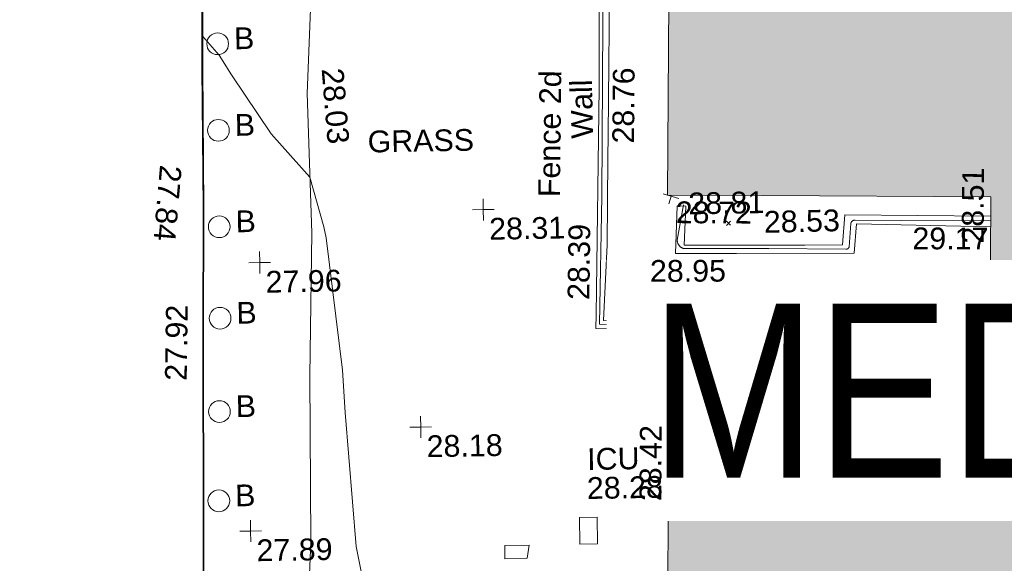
# Model space of a CAD drawing. Header units: millimetres. Extents: x -287732 to 520720, y -88450 to 287754.
# Tile 245 of 256: x -6642 to 10329, y 71918 to 81288. Entities that reach past the tile are written whole.
import ezdxf

# ---------------------------------------------------------------- set-up
doc = ezdxf.new("R2010")
doc.units = ezdxf.units.MM
doc.linetypes.add('IMPORT-UG_ELEC_STREET LIGHTING_QLB2 _2_', pattern=[2700, 1500, -300, 0, -250, 150, -300, 0, -200])
for name, color, linetype, lineweight, true_color in [('00_TOPO_BUILDING_OUTLINE', 5, 'Continuous', 9, 0x0000ff), ('00_TOPO_EAVE', 7, 'Continuous', 9, 0x666666), ('00_TOPO_FOOTPATH', 7, 'Continuous', 9, 0xa50000), ('00_TOPO_FURN_BOLLARD', 7, 'Continuous', 9, 0x666666), ('00_TOPO_KERB_BOTTOM', 1, 'Continuous', 9, 0xff0000), ('00_TOPO_KERB_TOP', 7, 'Continuous', 9, 0xa500a5), ('00_TOPO_LEVEL_SPOT', 7, 'Continuous', 9, 0x666666), ('00_TOPO_SERV_IC', 5, 'Continuous', 9, 0x0000ff), ('00_UAV_BUILDING_OUTLINE', 5, 'Continuous', 9, 0x0000ff), ('00_UAV_FENCE', 7, 'Continuous', 9, 0x264c2f), ('00_UAV_FENCE_2D', 7, 'Continuous', 9, 0x264c2f), ('00_UAV_WALL', 7, 'Continuous', 9, 0x7c00a5), ('01_DTM_CONTOUR_MNR', 7, 'Continuous', 9, 0xa5a552), ('12333-PUM-2D-U-0001-C01 - Rev2_REVIT IMPORT_dwg', 7, 'Continuous', 9, 0x767676), ('A_RHA_Line', 7, 'Continuous', 9, 0x00a600)]:
    doc.layers.add(name, color=color, linetype=linetype, lineweight=lineweight, true_color=true_color)
for name, color, linetype, lineweight in [('00_TOPO_SURVEY_TEXT', 7, 'Continuous', 9), ('A_RHA_Detail', 7, 'Continuous', 9), ('A_RHA_Text', 7, 'Continuous', 9), ('GEN-TEXT', 7, 'Continuous', 9)]:
    doc.layers.add(name, color=color, linetype=linetype, lineweight=lineweight)
doc.styles.add('Arial Narrow', font='ARIALN.TTF', dxfattribs={"height": 3000})
doc.styles.add('Swis721 Lt BT_2', font='swissl.ttf', dxfattribs={"height": 375})

# ---------------------------------------------------------------- blocks, each defined once
blk = doc.blocks.new('12333-PUM-2D-U-0001-C01 - Rev2_REVIT IMPORT_dwg_MSL_Bollard_2-2077182-Site Location Plan Proposed')
at = {"layer": '00_TOPO_FURN_BOLLARD', "color": 254, "true_color": 0xcccccc}
blk.add_circle((0, 0), 62.5, dxfattribs=at)
blk = doc.blocks.new('12333-PUM-2D-U-0001-C01 - Rev2_REVIT IMPORT_dwg_MSL_Eaves_SYM_1-V24-Site Location Plan Proposed')
at = {"layer": '00_TOPO_EAVE', "color": 254, "true_color": 0xcccccc}
for p, q in [((357, -116), (-357, 116)), ((-48, -146), (116, 357))]:
    blk.add_line(p, q, dxfattribs=at)
blk = doc.blocks.new('12333-PUM-2D-U-0001-C01 - Rev2_REVIT IMPORT_dwg_MSL_Eaves_SYM_1-V25-Site Location Plan Proposed')
at = {"layer": '00_TOPO_EAVE', "color": 254, "true_color": 0xcccccc}
for p, q in [((357, -116), (-357, 116)), ((-116, -357), (16, 48))]:
    blk.add_line(p, q, dxfattribs=at)
blk = doc.blocks.new('12333-PUM-2D-U-0001-C01 - Rev2_REVIT IMPORT_dwg_MM-2077200-Site Location Plan Proposed')
at = {"layer": '00_TOPO_LEVEL_SPOT', "color": 254, "true_color": 0xcccccc, "flags": 128}
for points in [[(500, 0), (0, 0), (0, 500)], [(0, -500), (0, 0), (-500, 0)]]:
    blk.add_lwpolyline(points, dxfattribs=at)
blk = doc.blocks.new('12333-PUM-2D-U-0001-C01 - Rev2_REVIT IMPORT_dwg_MGS62954_T2_Galway_ITM_3d_Rev1-2077680-Site Location Plan Proposed')
at = {"layer": '00_TOPO_FOOTPATH', "color": 254, "true_color": 0xcccccc, "flags": 128}
blk.add_lwpolyline([(533901556, 725613180), (533901433, 725616394), (533901383, 725618495), (533901473, 725620370), (533901470, 725622074), (533901498, 725623911), (533901501, 725626022), (533901598, 725627731), (533901630, 725630589), (533901707, 725633055), (533901672, 725635454), (533901780, 725637352), (533901874, 725638637), (533901805, 725639891), (533901749, 725641168), (533901851, 725642760), (533901920, 725644007), (533902048, 725646036), (533903548, 725646031), (533905530, 725645976), (533907190, 725645954), (533908133, 725645870)], dxfattribs=at)
at = {"layer": '00_TOPO_KERB_BOTTOM', "color": 254, "true_color": 0xcccccc, "flags": 128}
blk.add_lwpolyline([(533903035, 725612986), (533902310, 725613022), (533901747, 725613116), (533901335, 725613204), (533900924, 725613407), (533900523, 725613694), (533900289, 725613946), (533899948, 725614456), (533899808, 725614741), (533899567, 725615608), (533899550, 725616221), (533899584, 725618379), (533899607, 725620240), (533899648, 725622790), (533899695, 725625434), (533899745, 725627980), (533899798, 725631306), (533899841, 725633517), (533899863, 725635930), (533899902, 725638098), (533899937, 725640345), (533899970, 725642715), (533899996, 725644839), (533900027, 725645842)], dxfattribs=at)
at = {"layer": '00_TOPO_KERB_TOP', "color": 254, "true_color": 0xcccccc, "flags": 128}
blk.add_lwpolyline([(533903036, 725613005), (533902319, 725613049), (533901743, 725613140), (533901333, 725613228), (533900926, 725613428), (533900530, 725613713), (533900298, 725613962), (533899960, 725614469), (533899821, 725614750), (533899581, 725615613), (533899565, 725616222), (533899599, 725618379), (533899621, 725620240), (533899663, 725622790), (533899710, 725625435), (533899760, 725627981), (533899812, 725631306), (533899856, 725633517), (533899878, 725635930), (533899916, 725638099), (533899952, 725640346), (533899985, 725642715), (533900011, 725644840), (533900042, 725645842)], dxfattribs=at)
at = {"layer": '00_TOPO_SERV_IC', "color": 254, "true_color": 0xcccccc}
for p, q in [((533906235, 725627606), (533906235, 725628064)), ((533906235, 725628064), (533906540, 725628064)), ((533906540, 725628064), (533906540, 725627606)), ((533904939, 725627378), (533904939, 725627606)), ((533905358, 725627606), (533904939, 725627606)), ((533905320, 725627378), (533905358, 725627606)), ((533906235, 725627606), (533906540, 725627606)), ((533904939, 725627378), (533905320, 725627378))]:
    blk.add_line(p, q, dxfattribs=at)
at = {"layer": '00_UAV_FENCE', "color": 254, "true_color": 0xcccccc, "flags": 128}
blk.add_lwpolyline([(533908120, 725633421), (533908003, 725632818), (533908003, 725632811), (533908004, 725632805), (533908004, 725632798), (533908005, 725632792), (533908007, 725632785), (533908008, 725632779), (533908010, 725632773), (533908012, 725632767), (533908014, 725632760), (533908017, 725632754), (533908020, 725632749), (533908023, 725632743), (533908025, 725632739), (533908029, 725632733), (533908032, 725632728), (533908036, 725632722), (533908040, 725632717), (533908045, 725632713), (533908049, 725632708), (533908054, 725632703), (533908059, 725632699), (533908064, 725632695), (533908069, 725632691), (533908074, 725632688), (533908080, 725632684), (533908086, 725632681), (533908091, 725632678), (533908097, 725632675), (533908103, 725632673), (533908109, 725632671), (533908116, 725632669), (533908121, 725632668), (533909581, 725632646), (533910905, 725632610), (533910907, 725632609), (533910910, 725632609), (533910912, 725632609), (533910915, 725632609), (533910917, 725632610), (533910919, 725632610), (533910922, 725632610), (533910924, 725632611), (533910927, 725632611), (533910929, 725632612), (533910931, 725632613), (533910933, 725632614), (533910936, 725632615), (533910938, 725632616), (533910940, 725632617), (533910942, 725632618), (533910944, 725632620), (533910945, 725632621), (533910947, 725632622), (533910949, 725632624), (533910951, 725632625), (533910952, 725632627), (533910954, 725632629), (533910955, 725632630), (533910957, 725632632), (533910958, 725632634), (533910960, 725632636), (533910961, 725632638), (533910962, 725632641), (533910963, 725632643), (533910964, 725632645), (533910965, 725632647), (533910966, 725632649), (533910999, 725633049), (533911000, 725633051), (533911000, 725633054), (533911001, 725633057), (533911002, 725633060), (533911003, 725633063), (533911004, 725633065), (533911006, 725633068), (533911007, 725633071), (533911008, 725633073), (533911010, 725633075), (533911011, 725633077), (533911013, 725633080), (533911015, 725633082), (533911017, 725633084), (533911019, 725633087), (533911021, 725633089), (533911023, 725633091), (533911026, 725633092), (533911028, 725633094), (533911031, 725633096), (533911033, 725633097), (533911036, 725633099), (533911038, 725633100), (533911041, 725633101), (533911044, 725633102), (533911047, 725633103), (533911050, 725633104), (533911052, 725633105), (533911055, 725633106), (533911058, 725633106), (533911061, 725633107), (533911064, 725633107), (533911067, 725633107), (533911070, 725633107), (533911073, 725633107), (533911076, 725633107), (533911871, 725633090), (533913411, 725633057)], dxfattribs=at)
at = {"layer": '00_UAV_FENCE_2D', "color": 254, "true_color": 0xcccccc}
blk.add_line((533911233, 725631198), (533913367, 725631141), dxfattribs=at)
at = {"layer": '00_UAV_FENCE_2D', "color": 254, "true_color": 0xcccccc, "flags": 128}
blk.add_lwpolyline([(533906863, 725640260), (533906789, 725636590), (533906719, 725633599), (533906641, 725631389), (533908255, 725631323), (533909559, 725631293), (533911233, 725631198)], dxfattribs=at)
at = {"layer": '00_UAV_WALL', "color": 254, "true_color": 0xcccccc}
for p, q in [((533911315, 725631301), (533913369, 725631234)), ((533911330, 725631145), (533913365, 725631065))]:
    blk.add_line(p, q, dxfattribs=at)
at = {"layer": '00_UAV_WALL', "color": 254, "true_color": 0xcccccc, "flags": 128}
for points in [[(533911330, 725631145), (533908265, 725631240), (533906575, 725631318), (533906582, 725631555), (533906704, 725635469), (533906725, 725636553), (533906798, 725640331), (533906924, 725640329), (533906926, 725639236), (533906928, 725637711), (533906842, 725634650), (533906832, 725634247), (533906794, 725632758), (533906711, 725631453), (533908363, 725631395), (533908908, 725631384), (533909623, 725631368), (533911315, 725631301)], [(533913408, 725632952), (533911095, 725633044), (533911051, 725632541), (533909019, 725632569), (533907968, 725632584), (533908014, 725633410), (533908160, 725633401), (533908123, 725632725), (533910201, 725632694), (533910850, 725632685), (533910898, 725633204), (533913413, 725633136)]]:
    blk.add_lwpolyline(points, dxfattribs=at)
at = {"layer": '01_DTM_CONTOUR_MNR', "color": 254, "true_color": 0xcccccc, "flags": 128}
blk.add_lwpolyline([(533902587, 725626476), (533902376, 725627631), (533902231, 725629943), (533902198, 725630674), (533901953, 725632963), (533901919, 725633151), (533901690, 725634010), (533901035, 725634773), (533900369, 725635799), (533900162, 725636141), (533899890, 725636470), (533899902, 725637221)], dxfattribs=at)
for name, p, xscale, yscale, zscale in [('12333-PUM-2D-U-0001-C01 - Rev2_REVIT IMPORT_dwg_MSL_Bollard_2-2077182-Site Location Plan Proposed', (533900142, 725636339), 3, 3, 3), ('12333-PUM-2D-U-0001-C01 - Rev2_REVIT IMPORT_dwg_MSL_Bollard_2-2077182-Site Location Plan Proposed', (533900129, 725634847), 3, 3, 3), ('12333-PUM-2D-U-0001-C01 - Rev2_REVIT IMPORT_dwg_MM-2077200-Site Location Plan Proposed', (533904669, 725633402), 0.375, 0.375, 0.375), ('12333-PUM-2D-U-0001-C01 - Rev2_REVIT IMPORT_dwg_MSL_Eaves_SYM_1-V25-Site Location Plan Proposed', (533907911, 725633577), 0.375, 0.375, 0.375), ('12333-PUM-2D-U-0001-C01 - Rev2_REVIT IMPORT_dwg_MSL_Bollard_2-2077182-Site Location Plan Proposed', (533900115, 725633185), 3, 3, 3), ('12333-PUM-2D-U-0001-C01 - Rev2_REVIT IMPORT_dwg_MM-2077200-Site Location Plan Proposed', (533900801, 725632556), 0.375, 0.375, 0.375), ('12333-PUM-2D-U-0001-C01 - Rev2_REVIT IMPORT_dwg_MSL_Bollard_2-2077182-Site Location Plan Proposed', (533900101, 725631608), 3, 3, 3), ('12333-PUM-2D-U-0001-C01 - Rev2_REVIT IMPORT_dwg_MSL_Eaves_SYM_1-V24-Site Location Plan Proposed', (533907865, 725630190), 0.375, 0.375, 0.375), ('12333-PUM-2D-U-0001-C01 - Rev2_REVIT IMPORT_dwg_MSL_Bollard_2-2077182-Site Location Plan Proposed', (533900062, 725629999), 3, 3, 3), ('12333-PUM-2D-U-0001-C01 - Rev2_REVIT IMPORT_dwg_MM-2077200-Site Location Plan Proposed', (533903527, 725629673), 0.375, 0.375, 0.375), ('12333-PUM-2D-U-0001-C01 - Rev2_REVIT IMPORT_dwg_MSL_Bollard_2-2077182-Site Location Plan Proposed', (533900025, 725628462), 3, 3, 3), ('12333-PUM-2D-U-0001-C01 - Rev2_REVIT IMPORT_dwg_MM-2077200-Site Location Plan Proposed', (533900564, 725627931), 0.375, 0.375, 0.375)]:
    blk.add_blockref(name, p, dxfattribs=dict(xscale=xscale, yscale=yscale, zscale=zscale))
at = {"layer": '00_TOPO_BUILDING_OUTLINE', "color": 251, "true_color": 0x666666, "insert": (533908204, 725633632), "char_height": 375, "width": 1495.9, "attachment_point": 1, "line_spacing_factor": 1.005062, "style": 'Swis721 Lt BT_2'}
blk.add_mtext('28.81', dxfattribs=at)
at = {"layer": '00_TOPO_FOOTPATH', "color": 251, "true_color": 0x666666, "insert": (533902300, 725635897), "char_height": 375, "width": 1495.9, "attachment_point": 1, "rotation": 273.67, "line_spacing_factor": 1.005062, "style": 'Swis721 Lt BT_2'}
blk.add_mtext('28.03', dxfattribs=at)
at = {"layer": '00_TOPO_FURN_BOLLARD', "char_height": 375, "width": 398.91, "attachment_point": 1, "line_spacing_factor": 1.005062, "style": 'Swis721 Lt BT_2'}
for insert in [(533900425, 725636614), (533900412, 725635121), (533900397, 725633459), (533900384, 725631883), (533900344, 725630273), (533900307, 725628736)]:
    blk.add_mtext('B', dxfattribs=dict(at, insert=insert))
at = {"layer": '00_TOPO_KERB_BOTTOM', "color": 251, "true_color": 0x666666, "insert": (533899487, 725634238), "char_height": 375, "width": 1495.9, "attachment_point": 1, "rotation": 264.0422, "line_spacing_factor": 1.005062, "style": 'Swis721 Lt BT_2'}
blk.add_mtext('27.84', dxfattribs=at)
at = {"layer": '00_TOPO_KERB_TOP', "color": 251, "true_color": 0x666666, "insert": (533899132, 725630549), "char_height": 375, "width": 1495.9, "attachment_point": 1, "rotation": 88.1733, "line_spacing_factor": 1.005062, "style": 'Swis721 Lt BT_2'}
blk.add_mtext('27.92', dxfattribs=at)
at = {"layer": '00_TOPO_LEVEL_SPOT', "char_height": 375, "width": 1495.9, "attachment_point": 1, "line_spacing_factor": 1.005062, "style": 'Swis721 Lt BT_2'}
for s, insert in [('28.31', (533904765, 725633255)), ('27.96', (533900896, 725632409)), ('28.18', (533903622, 725629526)), ('27.89', (533900659, 725627784))]:
    blk.add_mtext(s, dxfattribs=dict(at, insert=insert))
at = {"layer": '00_TOPO_SERV_IC', "color": 251, "true_color": 0x666666, "char_height": 375, "attachment_point": 1, "line_spacing_factor": 1.005062, "style": 'Swis721 Lt BT_2'}
for s, insert, width in [('ICU', (533906385, 725629257), 1021.01), ('28.28', (533906371, 725628757), 1495.9)]:
    blk.add_mtext(s, dxfattribs=dict(at, insert=insert, width=width))
at = {"layer": '00_TOPO_SURVEY_TEXT', "color": 251, "true_color": 0x666666, "insert": (533902697, 725634795), "char_height": 375, "width": 2018.28, "attachment_point": 1, "line_spacing_factor": 1.005062, "style": 'Swis721 Lt BT_2'}
blk.add_mtext('GRASS', dxfattribs=at)
at = {"layer": '00_UAV_BUILDING_OUTLINE', "color": 251, "true_color": 0x666666, "char_height": 375, "width": 1495.9, "attachment_point": 1, "line_spacing_factor": 1.005062, "style": 'Swis721 Lt BT_2'}
for s, insert, rotation in [('28.51', (533912907, 725632672), 88.6801), ('28.72', (533907990, 725633485), 358.6801), ('28.48', (533911005, 725630558), 358.6801), ('28.42', (533907275, 725628331), 88.6801)]:
    blk.add_mtext(s, dxfattribs=dict(at, insert=insert, rotation=rotation))
at = {"layer": '00_UAV_FENCE', "color": 251, "true_color": 0x666666, "insert": (533912061, 725632964), "char_height": 375, "width": 1495.9, "attachment_point": 1, "rotation": 358.7826, "line_spacing_factor": 1.005062, "style": 'Swis721 Lt BT_2'}
blk.add_mtext('29.17', dxfattribs=at)
at = {"layer": '00_UAV_FENCE_2D', "color": 251, "true_color": 0x666666, "insert": (533905620, 725633602), "char_height": 375, "width": 2545.41, "attachment_point": 1, "rotation": 88.3965, "line_spacing_factor": 1.005062, "style": 'Swis721 Lt BT_2'}
blk.add_mtext('Fence 2d', dxfattribs=at)
at = {"layer": '00_UAV_WALL', "color": 251, "true_color": 0x666666, "char_height": 375, "attachment_point": 1, "line_spacing_factor": 1.005062, "style": 'Swis721 Lt BT_2'}
for s, insert, width, rotation in [('28.76', (533906913, 725634503), 1495.9, 88.5467), ('Wall', (533906212, 725634593), 1130.24, 90.3772), ('28.53', (533909500, 725633291), 1495.9, 0.3152), ('28.39', (533906095, 725631821), 1495.9, 88.22), ('28.95', (533907526, 725632481), 1495.9, 359.2009), ('28.93', (533907451, 725631860), 1495.9, 358.4789)]:
    blk.add_mtext(s, dxfattribs=dict(at, insert=insert, width=width, rotation=rotation))
blk = doc.blocks.new('12333-PUM-2D-U-0001-C01 - Rev2_REVIT IMPORT_dwg-1620468-Site Location Plan Proposed')
at = {"layer": 'GEN-TEXT', "color": 253, "true_color": 0xaaaaaa}
for p, q in [((267776, 17202), (267847, 17273)), ((267847, 17202), (267776, 17273)), ((267072, 14329), (267143, 14400)), ((267143, 14329), (267072, 14400))]:
    blk.add_line(p, q, dxfattribs=at)
blk.add_blockref('12333-PUM-2D-U-0001-C01 - Rev2_REVIT IMPORT_dwg_MGS62954_T2_Galway_ITM_3d_Rev1-2077680-Site Location Plan Proposed', (-533641080, -725615854))

msp = doc.modelspace()

# ---------------------------------------------------------------- hatches: boundary and pattern name
at = {"layer": 'A_RHA_Detail', "true_color": 0xc0c0c0}
h = msp.add_hatch(color=9, dxfattribs=at)
h.paths.add_polyline_path([(-80881, -68503), (-80401, -68483), (-80401, -62985), (-24475, -63009), (-24456, -50840), (-36623, -50832), (-36623, -44229), (-50959, -44218), (-50959, -42574), (-54564, -42571), (-54566, -45054), (-92409, -45027), (-92412, -49202), (-100062, -49202), (-100052, -64853), (-86121, -64853), (-86092, -62958), (-84861, -62958), (-84855, -68240), (-80871, -68240)])
h.paths.add_polyline_path([(-137239, -68462), (-132720, -68433), (-132847, -62850), (-130455, -62917), (-130498, -61356), (-117581, -61423), (-117492, -49184), (-125137, -49178), (-125134, -45033), (-163007, -45006), (-163007, -44090), (-163124, -44090), (-163123, -42384), (-166564, -42384), (-166565, -44044), (-193158, -44025), (-193195, -62864), (-137270, -62917), (-137254, -65680)])
h.paths.add_polyline_path([(120311, -32334), (120312, -31611), (133451, -31638), (133469, -19718), (121296, -19692), (121320, -8191), (112277, -8172), (112263, -14811), (78286, -14740), (78293, -8167), (75242, -8161), (69356, -8153), (69354, -9157), (68373, -9155), (68373, -13706), (69334, -13708), (69325, -16250), (66623, -16250), (66620, -17995), (65989, -17995), (65985, -19731), (57152, -19712), (57127, -31560), (70278, -31587), (70278, -32272), (78264, -32285), (78267, -31020), (112336, -31091), (112336, -32318), (119781, -32333)])
h.paths.add_polyline_path([(7504, -1791), (15482, -674), (15484, 148), (56188, 206), (56156, 14338), (18017, 14236), (17968, 34313), (21727, 34324), (21709, 40608), (18010, 40608), (17996, 45484), (9770, 45421), (3966, 45447), (3985, 14177), (1023, 14177), (-277, 14191), (-232, 5968), (-226, 194), (553, 183), (7478, 143), (7489, -674)])
h.paths.add_polyline_path([(77756, 53), (77730, 1700), (94464, 1660), (94606, 17991), (88810, 18015), (88800, 14437), (69414, 14458), (69377, 100), (75242, 67)])
h.paths.add_polyline_path([(61252, 46454), (105775, 46473), (105768, 61853), (92285, 61853), (92309, 65784), (96107, 65768), (96060, 75209), (101085, 75072), (104988, 74765), (108404, 74364), (112009, 73787), (115645, 73050), (116891, 72762), (120209, 71893), (120865, 71704), (124136, 70670), (127436, 69481), (127820, 69395), (128274, 69332), (128732, 69307), (129190, 69320), (129645, 69372), (130095, 69461), (130535, 69588), (130963, 69751), (131376, 69950), (131771, 70182), (132163, 70461), (132496, 70742), (132821, 71065), (133117, 71414), (133384, 71787), (133617, 72179), (133817, 72591), (133983, 73018), (134112, 73458), (134204, 73907), (134258, 74362), (134273, 74820), (134251, 75277), (134190, 75731), (134091, 76179), (133955, 76617), (133783, 77041), (133576, 77450), (133336, 77840), (133064, 78209), (132762, 78554), (132432, 78872), (132077, 79161), (131698, 79420), (131300, 79646), (131094, 79746), (132146, 83110), (122788, 86283), (121604, 82800), (117096, 83871), (116842, 83526), (116121, 91222), (110238, 91274), (110194, 90435), (104988, 90486), (104973, 94310), (103746, 94310), (103840, 122852), (96365, 122932), (96350, 123952), (104556, 123902), (104607, 120249), (125503, 120134), (125662, 137657), (114480, 137699), (114382, 129150), (104644, 129188), (104578, 126217), (101184, 126159), (101265, 135959), (89967, 135989), (89928, 125824), (93631, 125841), (93581, 122932), (88697, 122905), (88679, 95739), (86378, 95739), (86378, 96178), (83280, 96201), (83274, 95736), (70170, 95733), (70166, 96272), (66675, 96257), (66655, 95756), (65785, 95756), (65888, 117471), (53473, 117488), (53434, 98570), (40649, 98570), (40610, 94406), (38854, 94410), (38849, 89464), (40612, 89518), (40665, 86258), (38372, 86306), (38370, 76901), (50938, 76944), (50923, 74599), (56485, 74589), (56485, 75195), (92465, 75233), (92646, 71767), (89811, 69363), (85313, 69361), (85313, 66907), (75210, 66903), (75210, 63816), (70819, 63816), (70819, 64253), (69457, 64253), (69456, 66902), (61303, 66899), (61305, 63970), (70500, 63970), (70500, 61853), (61246, 61849), (61252, 46656)])
h.paths.add_polyline_path([(-17153, 48569), (-17153, 60770), (-29363, 60775), (-29363, 67399), (-43507, 67405), (-43489, 69093), (-45766, 69109), (-45794, 67405), (-47272, 67404), (-47272, 66455), (-86005, 66469), (-86007, 60522), (-92663, 60522), (-92665, 50184), (-79752, 50180), (-79752, 48591), (-17158, 48569)])
h.paths.add_polyline_path([(-201056, 48629), (-138378, 48635), (-138378, 50133), (-125468, 50134), (-125469, 60566), (-132187, 60566), (-132187, 66533), (-170643, 66806), (-170643, 67739), (-200340, 67489), (-200349, 60828), (-201058, 60828), (-201057, 51102)])
h.paths.add_polyline_path([(-240052, 54769), (-239444, 54811), (-239187, 54842), (-238765, 54941), (-238382, 55122), (-237990, 55355), (-237269, 55936), (-237032, 56226), (-236793, 56569), (-236555, 57004), (-236433, 57267), (-236300, 57753), (-236251, 58017), (-236236, 58516), (-236233, 58988), (-236214, 59823), (-236364, 59821), (-236634, 60698), (-236392, 61432), (-236225, 61435), (-236202, 62638), (-232564, 62639), (-232564, 63049), (-232732, 63049), (-232860, 63458), (-232732, 63914), (-232561, 63914), (-232515, 70598), (-240629, 70599), (-240630, 72351), (-246413, 72347), (-246413, 70616), (-254450, 70619), (-254455, 70754), (-254470, 73192), (-263883, 73268), (-263902, 68261), (-263715, 68260), (-263553, 67820), (-263719, 67392), (-263914, 67392), (-263957, 58634), (-260181, 58611), (-260192, 56354), (-257185, 56339), (-257213, 57093), (-257339, 57093), (-257471, 57532), (-257339, 58062), (-257203, 58064), (-257174, 58599), (-256478, 58575), (-256478, 58789), (-256013, 58912), (-255397, 58781), (-255397, 58596), (-243810, 58586), (-243805, 58352), (-243741, 57885), (-243619, 57422), (-243424, 56944), (-243247, 56608), (-243003, 56250), (-242732, 55933), (-242372, 55603), (-242141, 55425), (-241805, 55217), (-241529, 55077), (-241101, 54917), (-240836, 54841), (-240453, 54789), (-240219, 54777)])
h.paths.add_polyline_path([(40277, 59895), (40329, 69197), (36589, 69218), (36619, 74674), (32264, 74687), (32233, 69156), (11917, 69270), (11967, 78219), (29088, 78123), (29143, 88141), (15719, 88216), (15733, 90590), (4594, 90652), (4525, 78265), (10097, 78234), (10077, 74773), (4548, 74804), (4466, 60107), (19126, 60025), (19140, 62528), (31739, 62457), (31725, 59943), (38370, 59906)])
h.paths.add_polyline_path([(-246083, 72334), (-246083, 72334), (-246208, 72334)])
h.paths.add_polyline_path([(-114575, 112178), (-114575, 112178), (-114707, 115802)])
h.paths.add_polyline_path([(-154700, 101760), (-114382, 101776), (-114382, 106927), (-113756, 106927), (-113758, 111847), (-114432, 111847), (-114432, 112178), (-114575, 112178), (-114579, 121707), (-123057, 121707), (-123069, 156453), (-119381, 156454), (-119381, 160166), (-115501, 160167), (-115503, 166207), (-132412, 166600), (-132412, 166666), (-135275, 166665), (-135275, 166628), (-135911, 166628), (-135911, 166352), (-152521, 166346), (-152518, 159143), (-150699, 159118), (-150759, 122561), (-151059, 122561), (-151061, 121302), (-154138, 121373), (-154138, 121865), (-154704, 121867), (-154689, 119352), (-154746, 119352), (-154746, 118722), (-160794, 118749), (-160794, 119411), (-163852, 119422), (-163855, 118762), (-167569, 118779), (-166635, 124395), (-166930, 124500), (-167569, 124708), (-168028, 124841), (-168631, 124991), (-169238, 125117), (-169850, 125220), (-170466, 125298), (-171089, 125352), (-171704, 125381), (-172325, 125386), (-172782, 125375), (-173402, 125337), (-174110, 125263), (-174634, 125190), (-175245, 125081), (-176047, 124896), (-176665, 124725), (-177045, 124609), (-177632, 124405), (-176665, 118819), (-177559, 118822), (-177662, 125263), (-176365, 126543), (-159462, 126320), (-157058, 128609), (-157061, 136153), (-158639, 137740), (-159352, 137740), (-161634, 140201), (-168728, 140257), (-171035, 137943), (-174184, 137943), (-176460, 140292), (-177342, 140292), (-177342, 140358), (-183429, 140356), (-185922, 137917), (-185922, 131757), (-186907, 131757), (-187725, 130810), (-187724, 127376), (-186481, 126305), (-186479, 122327), (-185176, 121059), (-180304, 121059), (-180304, 118802), (-193555, 118802), (-193555, 133118), (-192594, 133118), (-192594, 134201), (-192225, 134201), (-192226, 136615), (-192595, 136615), (-192595, 137734), (-193589, 137734), (-193589, 147475), (-193163, 147493), (-192766, 147531), (-192360, 147590), (-192200, 147617), (-191883, 147683), (-191569, 147762), (-191258, 147853), (-190829, 148002), (-190648, 148071), (-190350, 148198), (-190057, 148336), (-189770, 148486), (-189405, 148698), (-189133, 148873), (-188868, 149059), (-188610, 149255), (-188355, 149465), (-188080, 149714), (-187885, 149902), (-187546, 150266), (-187446, 150378), (-187241, 150629), (-187046, 150888), (-186862, 151154), (-186546, 151670), (-186524, 151707), (-163675, 151670), (-163688, 148134), (-157304, 148136), (-157304, 155760), (-157557, 155765), (-157556, 166678), (-187009, 166700), (-187013, 162054), (-188707, 162045), (-188706, 155022), (-188738, 154651), (-188799, 154283), (-188857, 154035), (-188966, 153679), (-189103, 153333), (-189266, 152998), (-189455, 152677), (-189645, 152421), (-189917, 152104), (-190213, 151809), (-190531, 151539), (-190869, 151294), (-191225, 151076), (-191598, 150887), (-192093, 150683), (-192519, 150562), (-192904, 150482), (-193187, 150441), (-193594, 150407), (-193595, 151460), (-205369, 151455), (-205354, 113350), (-207187, 113349), (-207184, 105991), (-205313, 105991), (-205311, 101770), (-175489, 101781), (-175489, 110890), (-154703, 110898), (-154700, 102692)])
h.paths.add_polyline_path([(193736, 113048), (208865, 114991), (208976, 114127), (216448, 115086), (216039, 118272), (232649, 120405), (233426, 114352), (240632, 115278), (239855, 121330), (256407, 123456), (257092, 118089), (264572, 119041), (261878, 138525), (259179, 138222), (259197, 137439), (254686, 136897), (255413, 131315), (240853, 129522), (239771, 137919), (240650, 138010), (240062, 142777), (239166, 142685), (237631, 151018), (266173, 154561), (271297, 142612), (276532, 144861), (274942, 148528), (302075, 160135), (300216, 164320), (301528, 164907), (300405, 167478), (299017, 166946), (295627, 174519), (294333, 177537), (287289, 174519), (289428, 169661), (272957, 162557), (271943, 164897), (267016, 162764), (268502, 159357), (265200, 157946), (226856, 153147), (227510, 148852), (228281, 141179), (227302, 141050), (227895, 136433), (228749, 136524), (229602, 128024), (217691, 126494), (217642, 126874), (215139, 126553), (215195, 126113), (215016, 126090), (214841, 127450), (192259, 124549), (193486, 114991)])
h.paths.add_polyline_path([(-78076, 117606), (-78076, 117610), (-78070, 129486), (-74723, 129478), (-74723, 125436), (-48016, 125380), (-47997, 135873), (-61198, 135902), (-74715, 135924), (-74724, 131865), (-78070, 131873), (-78063, 149550), (-58292, 149542), (-58292, 148946), (-37708, 148938), (-37703, 159740), (-44148, 159743), (-44148, 162961), (-49830, 162961), (-49831, 160632), (-78494, 160644), (-78494, 161615), (-78739, 161615), (-78692, 168188), (-90845, 168127), (-90963, 152687), (-89065, 152686), (-89080, 117610), (-78375, 117606)])
h.paths.add_polyline_path([(69255, 129236), (69260, 136168), (86068, 136131), (86009, 164703), (58790, 164724), (58790, 170119), (54460, 170122), (54457, 166153), (47042, 166159), (47041, 164669), (39173, 164675), (39173, 164079), (17015, 164095), (17002, 147267), (12660, 147267), (12654, 139138), (17031, 139135), (17025, 129935), (39191, 129919), (39191, 129258), (69014, 129236)])
h.paths.add_polyline_path([(39266, 139468), (33051, 139484), (33088, 153428), (39278, 153412), (39278, 152830), (43058, 152820), (43025, 140093), (39267, 140093)])
h.paths.add_polyline_path([(1980, 189123), (18699, 189180), (18678, 195254), (24349, 195273), (24335, 199551), (28830, 199566), (28798, 208816), (24335, 208806), (24334, 209113), (16812, 209088), (16807, 208844), (6772, 208809), (6797, 201489), (-8471, 201437), (-8471, 200429), (-11856, 200418), (-11824, 190892), (-7615, 190907), (-7615, 190171), (-4609, 190169), (-4608, 190917), (1973, 190939), (1977, 189837)])
h.paths.add_polyline_path([(-20506, 190640), (-20122, 206347), (-41550, 207015), (-41462, 210450), (-31391, 210152), (-31079, 223863), (-44305, 224231), (-44491, 211866), (-47510, 211943), (-47723, 203659), (-47076, 203635), (-47175, 199532), (-46801, 199520), (-46874, 195479), (-44600, 195425), (-44686, 192243), (-38074, 192136), (-38104, 191127), (-21538, 190669)])
h.paths.add_polyline_path([(16801, 195962), (9657, 196015), (9644, 199514), (11632, 199486), (11632, 203322), (16807, 203391), (16801, 195984)])
h.paths.add_polyline_path([(122085, 200536), (122088, 206386), (125211, 206386), (125211, 206646), (126203, 206646), (126203, 207041), (130401, 206979), (130444, 209883), (126203, 209946), (126203, 214624), (127365, 214624), (127365, 225380), (126160, 225380), (126207, 241475), (119483, 241496), (119479, 246182), (109944, 246175), (109953, 233033), (115001, 233033), (115000, 208653), (112026, 208653), (112024, 200539), (122025, 200536)])
h.paths.add_polyline_path([(30087, 200987), (38031, 201029), (38031, 202923), (38110, 202923), (38067, 208828), (38013, 208828), (38012, 209013), (30045, 208970), (30077, 202923)])
h.paths.add_polyline_path([(195986, 205662), (202897, 206052), (202677, 209946), (195766, 209555)])
h.paths.add_polyline_path([(-91652, 206393), (-79454, 206433), (-79629, 238246), (-68904, 238215), (-68919, 246313), (-68919, 246314), (-68757, 246313), (-68755, 246639), (-79620, 246651), (-79607, 247344), (-82155, 247318), (-82155, 247488), (-91641, 247473), (-91639, 246846), (-131470, 246641), (-131470, 250160), (-142857, 250177), (-142864, 246220), (-165119, 246272), (-165040, 253908), (-178677, 253930), (-178700, 238177), (-138599, 238209), (-138548, 206628), (-126647, 206572), (-126667, 234826), (-124963, 234826), (-124969, 234688), (-91596, 234664), (-91651, 207156)])
h.paths.add_polyline_path([(142124, 209114), (152768, 209127), (152745, 227013), (142101, 226999), (142122, 210583)])
h.paths.add_polyline_path([(168999, 209275), (169027, 226860), (161687, 226877), (161648, 209291), (168847, 209275)])
h.paths.add_polyline_path([(49761, 218477), (49794, 223316), (41274, 223363), (41274, 223291), (32187, 223352), (32202, 225553), (20082, 225635), (20035, 218708), (31566, 218630), (31566, 218599), (49750, 218477)])
h.paths.add_polyline_path([(162362, 234154), (162367, 241590), (135261, 241631), (135249, 234198), (160249, 234157)])
h.paths.add_polyline_path([(176459, 246710), (176516, 252173), (168884, 252253), (168935, 257069), (164355, 257117), (164296, 251512), (164417, 251511), (164368, 246837), (171460, 246762)])

# ---------------------------------------------------------------- linework, layer by layer
at = {"layer": 'A_RHA_Line', "color": 7}
for p, q in [((4544, 81625), (4525, 78265)), ((4525, 78265), (6161, 78256)), ((6161, 78256), (10097, 78234)), ((10097, 78234), (10091, 77176)), ((10091, 77176), (10077, 74773)), ((4548, 74804), (4536, 72737)), ((7480, 74788), (4548, 74804)), ((10077, 74773), (7480, 74788)), ((4536, 72737), (4508, 67738))]:
    msp.add_line(p, q, dxfattribs=at)

# ---------------------------------------------------------------- block references
at = {"layer": '12333-PUM-2D-U-0001-C01 - Rev2_REVIT IMPORT_dwg', "color": 254, "linetype": 'IMPORT-UG_ELEC_STREET LIGHTING_QLB2 _2_', "true_color": 0xffd4d4, "rotation": 0.9999999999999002}
msp.add_blockref('12333-PUM-2D-U-0001-C01 - Rev2_REVIT IMPORT_dwg-1620468-Site Location Plan Proposed', (-261895, 55870), dxfattribs=at)

# ---------------------------------------------------------------- next in the draw order: texts
at = {"layer": 'A_RHA_Text', "lineweight": 35, "insert": (4228, 76395), "char_height": 3000, "width": 41046.4, "attachment_point": 1, "style": 'Arial Narrow', "bg_fill": 3, "box_fill_scale": 1.25, "bg_fill_color": 256, "bg_fill_true_color": 13158600, "bg_fill_transparency": 0}
msp.add_mtext('MEDICAL RECORDS', dxfattribs=at)

doc.saveas('drawing.dxf')
